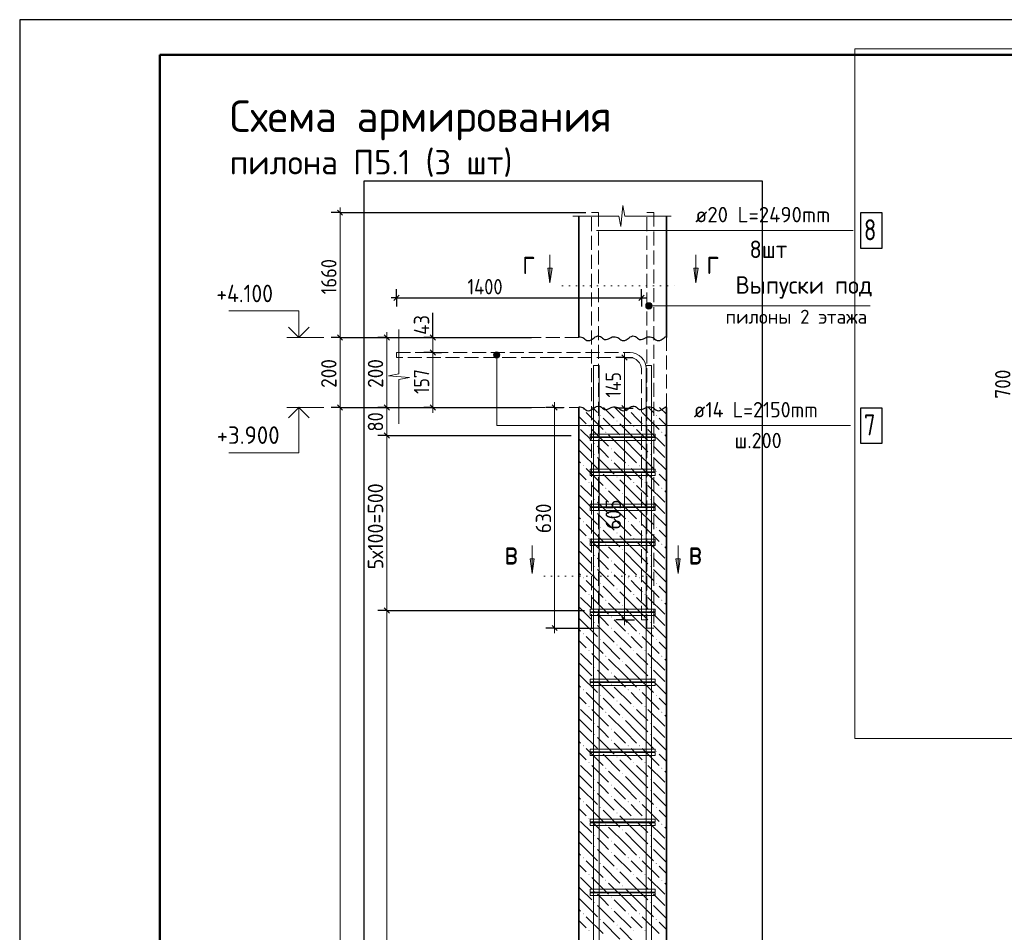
# Model space of a CAD drawing. Header units: millimetres. Extents: x 0 to 50400, y 0 to 35640.
# Tile 3 of 11: x 0 to 16872, y 19999 to 35640. Entities that reach past the tile are written whole.
import ezdxf

# ---------------------------------------------------------------- set-up
doc = ezdxf.new("R2010")
doc.units = ezdxf.units.MM
doc.linetypes.add('______2', pattern=[324, 240, -84])
doc.linetypes.add('______9', pattern=[120, 0, -120])
for name, color, linetype, lineweight in [('Standard', 7, 'Continuous', 25), ('Выпуски арматуры Г-обр.', 52, 'Continuous', 25), ('ЖБ Перекрытие верхний уровень', 7, 'Continuous', 35), ('ЖБ Пилон', 7, 'Continuous', 35), ('Заголовок чертежа', 7, 'Continuous', 25), ('Позиционная метка диаметр_ шаг', 7, 'Continuous', 13), ('Позиционная метка линия выноска', 7, 'Continuous', 13), ('Примечания', 7, 'Continuous', 13), ('Размерная линия_ общее', 7, 'Continuous', 13), ('Узлы символ', 7, 'Continuous', 25)]:
    doc.layers.add(name, color=color, linetype=linetype, lineweight=lineweight)
doc.layers.add('Размерная выноска', color=7, linetype='Continuous')
doc.layers.add('Стена фоновая арматура Х1', color=7, linetype='______2', true_color=0xa0a0a0)
doc.layers.add('Стена Хомут', color=7, linetype='______2', true_color=0xa0a0a0)
doc.styles.add('ISOCPEUR', font='txt')

msp = doc.modelspace()

# ---------------------------------------------------------------- hatches: boundary and pattern name
at = {"layer": 'ЖБ Пилон', "linetype": 'Continuous', "lineweight": 18, "transparency": 33554687}
for points in [[(9652, 28955), (9660, 28963), (9667, 28955), (9660, 28947)], [(9940, 28859), (9948, 28867), (9955, 28859), (9948, 28851)], [(10420, 28955), (10428, 28963), (10435, 28955), (10428, 28947)], [(10612, 28955), (10620, 28963), (10627, 28955), (10620, 28947)], [(10900, 28859), (10908, 28867), (10915, 28859), (10908, 28851)], [(10228, 28763), (10236, 28771), (10243, 28763), (10236, 28755)], [(9748, 28667), (9756, 28675), (9763, 28667), (9756, 28659)], [(10036, 28571), (10044, 28579), (10051, 28571), (10044, 28563)], [(10516, 28667), (10524, 28675), (10531, 28667), (10524, 28659)], [(10708, 28667), (10716, 28675), (10723, 28667), (10716, 28659)], [(10996, 28571), (11004, 28579), (11011, 28571), (11004, 28563)], [(9844, 28379), (9852, 28387), (9859, 28379), (9852, 28371)], [(10324, 28475), (10332, 28483), (10339, 28475), (10332, 28467)], [(10804, 28379), (10812, 28387), (10819, 28379), (10812, 28371)], [(9844, 28187), (9852, 28195), (9859, 28187), (9852, 28179)], [(10132, 28283), (10140, 28291), (10147, 28283), (10140, 28275)], [(10804, 28187), (10812, 28195), (10819, 28187), (10812, 28179)], [(10132, 28091), (10140, 28099), (10147, 28091), (10140, 28083)], [(9652, 27995), (9660, 28003), (9667, 27995), (9660, 27987)], [(9940, 27899), (9948, 27907), (9955, 27899), (9948, 27891)], [(10420, 27995), (10428, 28003), (10435, 27995), (10428, 27987)], [(10612, 27995), (10620, 28003), (10627, 27995), (10620, 27987)], [(10900, 27899), (10908, 27907), (10915, 27899), (10908, 27891)], [(9748, 27707), (9756, 27715), (9763, 27707), (9756, 27699)], [(10228, 27803), (10236, 27811), (10243, 27803), (10236, 27795)], [(10516, 27707), (10524, 27715), (10531, 27707), (10524, 27699)], [(10708, 27707), (10716, 27715), (10723, 27707), (10716, 27699)], [(10036, 27611), (10044, 27619), (10051, 27611), (10044, 27603)], [(10324, 27515), (10332, 27523), (10339, 27515), (10332, 27507)], [(10996, 27611), (11004, 27619), (11011, 27611), (11004, 27603)], [(9844, 27419), (9852, 27427), (9859, 27419), (9852, 27411)], [(10804, 27419), (10812, 27427), (10819, 27419), (10812, 27411)], [(9844, 27227), (9852, 27235), (9859, 27227), (9852, 27219)], [(10132, 27323), (10140, 27331), (10147, 27323), (10140, 27315)], [(10804, 27227), (10812, 27235), (10819, 27227), (10812, 27219)], [(9652, 27035), (9660, 27043), (9667, 27035), (9660, 27027)], [(10132, 27131), (10140, 27139), (10147, 27131), (10140, 27123)], [(10420, 27035), (10428, 27043), (10435, 27035), (10428, 27027)], [(10612, 27035), (10620, 27043), (10627, 27035), (10620, 27027)], [(9940, 26939), (9948, 26947), (9955, 26939), (9948, 26931)], [(10228, 26843), (10236, 26851), (10243, 26843), (10236, 26835)], [(10900, 26939), (10908, 26947), (10915, 26939), (10908, 26931)], [(9748, 26747), (9756, 26755), (9763, 26747), (9756, 26739)], [(10036, 26651), (10044, 26659), (10051, 26651), (10044, 26643)], [(10516, 26747), (10524, 26755), (10531, 26747), (10524, 26739)], [(10708, 26747), (10716, 26755), (10723, 26747), (10716, 26739)], [(10996, 26651), (11004, 26659), (11011, 26651), (11004, 26643)], [(10324, 26555), (10332, 26563), (10339, 26555), (10332, 26547)], [(9844, 26459), (9852, 26467), (9859, 26459), (9852, 26451)], [(10132, 26363), (10140, 26371), (10147, 26363), (10140, 26355)], [(10804, 26459), (10812, 26467), (10819, 26459), (10812, 26451)], [(9844, 26267), (9852, 26275), (9859, 26267), (9852, 26259)], [(10132, 26171), (10140, 26179), (10147, 26171), (10140, 26163)], [(10804, 26267), (10812, 26275), (10819, 26267), (10812, 26259)], [(9652, 26075), (9660, 26083), (9667, 26075), (9660, 26067)], [(9940, 25979), (9948, 25987), (9955, 25979), (9948, 25971)], [(10420, 26075), (10428, 26083), (10435, 26075), (10428, 26067)], [(10612, 26075), (10620, 26083), (10627, 26075), (10620, 26067)], [(10900, 25979), (10908, 25987), (10915, 25979), (10908, 25971)], [(10228, 25883), (10236, 25891), (10243, 25883), (10236, 25875)], [(9748, 25787), (9756, 25795), (9763, 25787), (9756, 25779)], [(10036, 25691), (10044, 25699), (10051, 25691), (10044, 25683)], [(10516, 25787), (10524, 25795), (10531, 25787), (10524, 25779)], [(10708, 25787), (10716, 25795), (10723, 25787), (10716, 25779)], [(10996, 25691), (11004, 25699), (11011, 25691), (11004, 25683)], [(9844, 25499), (9852, 25507), (9859, 25499), (9852, 25491)], [(10324, 25595), (10332, 25603), (10339, 25595), (10332, 25587)], [(10804, 25499), (10812, 25507), (10819, 25499), (10812, 25491)], [(9844, 25307), (9852, 25315), (9859, 25307), (9852, 25299)], [(10132, 25403), (10140, 25411), (10147, 25403), (10140, 25395)], [(10804, 25307), (10812, 25315), (10819, 25307), (10812, 25299)], [(10132, 25211), (10140, 25219), (10147, 25211), (10140, 25203)], [(9652, 25115), (9660, 25123), (9667, 25115), (9660, 25107)], [(9940, 25019), (9948, 25027), (9955, 25019), (9948, 25011)], [(10420, 25115), (10428, 25123), (10435, 25115), (10428, 25107)], [(10612, 25115), (10620, 25123), (10627, 25115), (10620, 25107)], [(10900, 25019), (10908, 25027), (10915, 25019), (10908, 25011)], [(9748, 24827), (9756, 24835), (9763, 24827), (9756, 24819)], [(10228, 24923), (10236, 24931), (10243, 24923), (10236, 24915)], [(10516, 24827), (10524, 24835), (10531, 24827), (10524, 24819)], [(10708, 24827), (10716, 24835), (10723, 24827), (10716, 24819)], [(10036, 24731), (10044, 24739), (10051, 24731), (10044, 24723)], [(10324, 24635), (10332, 24643), (10339, 24635), (10332, 24627)], [(10996, 24731), (11004, 24739), (11011, 24731), (11004, 24723)], [(9844, 24539), (9852, 24547), (9859, 24539), (9852, 24531)], [(10804, 24539), (10812, 24547), (10819, 24539), (10812, 24531)], [(9844, 24347), (9852, 24355), (9859, 24347), (9852, 24339)], [(10132, 24443), (10140, 24451), (10147, 24443), (10140, 24435)], [(10804, 24347), (10812, 24355), (10819, 24347), (10812, 24339)], [(9652, 24155), (9660, 24163), (9667, 24155), (9660, 24147)], [(10132, 24251), (10140, 24259), (10147, 24251), (10140, 24243)], [(10420, 24155), (10428, 24163), (10435, 24155), (10428, 24147)], [(10612, 24155), (10620, 24163), (10627, 24155), (10620, 24147)], [(9940, 24059), (9948, 24067), (9955, 24059), (9948, 24051)], [(10228, 23963), (10236, 23971), (10243, 23963), (10236, 23955)], [(10900, 24059), (10908, 24067), (10915, 24059), (10908, 24051)], [(9748, 23867), (9756, 23875), (9763, 23867), (9756, 23859)], [(10516, 23867), (10524, 23875), (10531, 23867), (10524, 23859)], [(10708, 23867), (10716, 23875), (10723, 23867), (10716, 23859)], [(10036, 23771), (10044, 23779), (10051, 23771), (10044, 23763)], [(10324, 23675), (10332, 23683), (10339, 23675), (10332, 23667)], [(10996, 23771), (11004, 23779), (11011, 23771), (11004, 23763)], [(9844, 23579), (9852, 23587), (9859, 23579), (9852, 23571)], [(10132, 23483), (10140, 23491), (10147, 23483), (10140, 23475)], [(10804, 23579), (10812, 23587), (10819, 23579), (10812, 23571)], [(9844, 23387), (9852, 23395), (9859, 23387), (9852, 23379)], [(10132, 23291), (10140, 23299), (10147, 23291), (10140, 23283)], [(10804, 23387), (10812, 23395), (10819, 23387), (10812, 23379)], [(9652, 23195), (9660, 23203), (9667, 23195), (9660, 23187)], [(10420, 23195), (10428, 23203), (10435, 23195), (10428, 23187)], [(10612, 23195), (10620, 23203), (10627, 23195), (10620, 23187)], [(9940, 23099), (9948, 23107), (9955, 23099), (9948, 23091)], [(10228, 23003), (10236, 23011), (10243, 23003), (10236, 22995)], [(10900, 23099), (10908, 23107), (10915, 23099), (10908, 23091)], [(9748, 22907), (9756, 22915), (9763, 22907), (9756, 22899)], [(10036, 22811), (10044, 22819), (10051, 22811), (10044, 22803)], [(10516, 22907), (10524, 22915), (10531, 22907), (10524, 22899)], [(10708, 22907), (10716, 22915), (10723, 22907), (10716, 22899)], [(10996, 22811), (11004, 22819), (11011, 22811), (11004, 22803)], [(9844, 22619), (9852, 22627), (9859, 22619), (9852, 22611)], [(10324, 22715), (10332, 22723), (10339, 22715), (10332, 22707)], [(10804, 22619), (10812, 22627), (10819, 22619), (10812, 22611)], [(10132, 22523), (10140, 22531), (10147, 22523), (10140, 22515)], [(9844, 22427), (9852, 22435), (9859, 22427), (9852, 22419)], [(10132, 22331), (10140, 22339), (10147, 22331), (10140, 22323)], [(10804, 22427), (10812, 22435), (10819, 22427), (10812, 22419)], [(9652, 22235), (9660, 22243), (9667, 22235), (9660, 22227)], [(9940, 22139), (9948, 22147), (9955, 22139), (9948, 22131)], [(10420, 22235), (10428, 22243), (10435, 22235), (10428, 22227)], [(10612, 22235), (10620, 22243), (10627, 22235), (10620, 22227)], [(10900, 22139), (10908, 22147), (10915, 22139), (10908, 22131)], [(9748, 21947), (9756, 21955), (9763, 21947), (9756, 21939)], [(10228, 22043), (10236, 22051), (10243, 22043), (10236, 22035)], [(10516, 21947), (10524, 21955), (10531, 21947), (10524, 21939)], [(10708, 21947), (10716, 21955), (10723, 21947), (10716, 21939)], [(10036, 21851), (10044, 21859), (10051, 21851), (10044, 21843)], [(10996, 21851), (11004, 21859), (11011, 21851), (11004, 21843)], [(9844, 21659), (9852, 21667), (9859, 21659), (9852, 21651)], [(10324, 21755), (10332, 21763), (10339, 21755), (10332, 21747)], [(10804, 21659), (10812, 21667), (10819, 21659), (10812, 21651)], [(9844, 21467), (9852, 21475), (9859, 21467), (9852, 21459)], [(10132, 21563), (10140, 21571), (10147, 21563), (10140, 21555)], [(10804, 21467), (10812, 21475), (10819, 21467), (10812, 21459)], [(9652, 21275), (9660, 21283), (9667, 21275), (9660, 21267)], [(10132, 21371), (10140, 21379), (10147, 21371), (10140, 21363)], [(10420, 21275), (10428, 21283), (10435, 21275), (10428, 21267)], [(10612, 21275), (10620, 21283), (10627, 21275), (10620, 21267)], [(9940, 21179), (9948, 21187), (9955, 21179), (9948, 21171)], [(10228, 21083), (10236, 21091), (10243, 21083), (10236, 21075)], [(10900, 21179), (10908, 21187), (10915, 21179), (10908, 21171)], [(9748, 20987), (9756, 20995), (9763, 20987), (9756, 20979)], [(10516, 20987), (10524, 20995), (10531, 20987), (10524, 20979)], [(10708, 20987), (10716, 20995), (10723, 20987), (10716, 20979)], [(10036, 20891), (10044, 20899), (10051, 20891), (10044, 20883)], [(10324, 20795), (10332, 20803), (10339, 20795), (10332, 20787)], [(10996, 20891), (11004, 20899), (11011, 20891), (11004, 20883)], [(9844, 20699), (9852, 20707), (9859, 20699), (9852, 20691)], [(10132, 20603), (10140, 20611), (10147, 20603), (10140, 20595)], [(10804, 20699), (10812, 20707), (10819, 20699), (10812, 20691)], [(9844, 20507), (9852, 20515), (9859, 20507), (9852, 20499)], [(10132, 20411), (10140, 20419), (10147, 20411), (10140, 20403)], [(10804, 20507), (10812, 20515), (10819, 20507), (10812, 20499)], [(9652, 20315), (9660, 20323), (9667, 20315), (9660, 20307)], [(10420, 20315), (10428, 20323), (10435, 20315), (10428, 20307)], [(10612, 20315), (10620, 20323), (10627, 20315), (10620, 20307)], [(9940, 20219), (9948, 20227), (9955, 20219), (9948, 20211)], [(10228, 20123), (10236, 20131), (10243, 20123), (10236, 20115)], [(10900, 20219), (10908, 20227), (10915, 20219), (10908, 20211)], [(9748, 20027), (9756, 20035), (9763, 20027), (9756, 20019)], [(10516, 20027), (10524, 20035), (10531, 20027), (10524, 20019)], [(10708, 20027), (10716, 20035), (10723, 20027), (10716, 20019)]]:
    msp.add_hatch(color=7, dxfattribs=at).paths.add_polyline_path(points, flags=16)
at = {"layer": 'Позиционная метка линия выноска', "linetype": 'Continuous', "lineweight": 13, "transparency": 33554687}
for points in [[(10735, 30708), (10735, 30762), (10727, 30735)], [(10735, 30762), (10754, 30689), (10754, 30782)], [(10735, 30762), (10735, 30708), (10754, 30689)], [(10754, 30782), (10781, 30681), (10781, 30789)], [(10754, 30782), (10754, 30689), (10781, 30681)], [(10781, 30789), (10781, 30681), (10808, 30689)], [(10781, 30789), (10808, 30689), (10808, 30782)], [(10808, 30782), (10808, 30689), (10828, 30708)], [(10808, 30782), (10828, 30708), (10828, 30762)], [(10828, 30762), (10828, 30708), (10835, 30735)], [(8120, 29894), (8228, 29894), (8220, 29921)], [(8120, 29894), (8220, 29921), (8128, 29921)], [(8128, 29867), (8228, 29894), (8120, 29894)], [(8128, 29921), (8220, 29921), (8201, 29940)], [(8128, 29921), (8201, 29940), (8147, 29940)], [(8128, 29867), (8220, 29867), (8228, 29894)], [(8147, 29847), (8220, 29867), (8128, 29867)], [(8147, 29940), (8201, 29940), (8174, 29948)], [(8147, 29847), (8201, 29847), (8220, 29867)], [(8201, 29847), (8147, 29847), (8174, 29840)]]:
    msp.add_hatch(color=7, dxfattribs=at).paths.add_polyline_path(points)
at = {"layer": 'Узлы символ', "linetype": 'Continuous', "lineweight": 13, "transparency": 33554687}
for points in [[(9123, 31380), (9087, 31128), (9051, 31380)], [(11624, 31380), (11588, 31128), (11552, 31380)], [(8817, 26400), (8781, 26148), (8745, 26400)], [(11318, 26400), (11282, 26148), (11246, 26400)]]:
    msp.add_hatch(color=7, dxfattribs=at).paths.add_polyline_path(points, flags=16)

# ---------------------------------------------------------------- linework, layer by layer
at = {"layer": 'Standard', "color": 7, "linetype": 'Continuous', "lineweight": 25, "transparency": 33554687}
for p, q in [((2400, 35040), (2400, 1270)), ((6410, 30827), (6500, 30917)), ((10610, 30827), (10700, 30917))]:
    msp.add_line(p, q, dxfattribs=at)
at = {"layer": 'Standard', "color": 7, "linetype": 'Continuous', "lineweight": -3, "transparency": 33554687}
for p, q in [((6455, 30872), (6455, 31022)), ((10655, 30872), (10655, 31022)), ((6455, 30872), (6365, 30872)), ((6455, 30872), (6455, 30722)), ((6455, 30872), (6455, 30872)), ((6455, 30872), (10655, 30872)), ((10655, 30872), (10655, 30722)), ((10655, 30872), (10655, 30872)), ((10655, 30872), (10745, 30872))]:
    msp.add_line(p, q, dxfattribs=at)
at = {"layer": 'Standard', "color": 7, "linetype": 'Continuous', "lineweight": 13, "transparency": 33554687}
for p, q in [((5212, 30194), (4576, 30194)), ((5212, 28994), (4576, 28994))]:
    msp.add_line(p, q, dxfattribs=at)
at = {"layer": 'Standard', "color": 7, "linetype": 'Continuous', "lineweight": 25, "transparency": 33554687}
msp.add_lwpolyline([(0, 0), (50400, 0), (50400, 35640), (0, 35640), (0, 0)], close=True, dxfattribs=at)
at = {"layer": 'Standard', "color": 7, "linetype": 'Continuous', "lineweight": 13, "transparency": 33554687}
for points in [[(50400, 35640), (0, 35640), (0, 0), (50400, 0), (50400, 35640)], [(50400, 35640), (0, 35640), (0, 0), (50400, 0), (50400, 35640)], [(25560, 35143), (14308, 35143), (14308, 23321), (25560, 23321), (25560, 35143)], [(4785, 30194), (4785, 30650), (3585, 30650)], [(4785, 28994), (4785, 28214), (3585, 28214)]]:
    msp.add_lwpolyline(points, dxfattribs=at)
at = {"layer": 'Standard', "color": 7, "linetype": 'Continuous', "lineweight": 50, "transparency": 33554687}
msp.add_lwpolyline([(2400, 35040), (49800, 35040), (49800, 600), (2400, 600), (2400, 35040)], close=True, dxfattribs=at)
at = {"layer": 'Standard', "color": 254, "linetype": 'Continuous', "lineweight": -3, "true_color": 0xc4c4ff, "transparency": 33554687}
msp.add_lwpolyline([(5897, 2078), (12731, 2078), (12731, 32873), (5897, 32873), (5897, 2078)], dxfattribs=at)
at = {"layer": 'Standard', "color": 7, "linetype": 'Continuous', "lineweight": 35, "transparency": 33554687}
for points in [[(4963, 30372), (4785, 30194), (4607, 30372)], [(4963, 28815), (4785, 28994), (4607, 28815)]]:
    msp.add_lwpolyline(points, dxfattribs=at)
at = {"layer": 'Выпуски арматуры Г-обр.', "color": 251, "linetype": '______2', "lineweight": 13, "true_color": 0x656565, "transparency": 33554687}
for points in [[(9920, 32333), (9920, 25214), (9800, 25214), (9800, 32333), (9920, 32333)], [(9920, 32333), (9920, 25214), (9800, 25214), (9800, 32333), (9920, 32333)], [(9920, 32333), (9920, 25214), (9800, 25214), (9800, 32333), (9920, 32333)], [(9920, 32333), (9920, 25214), (9800, 25214), (9800, 32333), (9920, 32333)], [(10867, 32333), (10867, 25214), (10747, 25214), (10747, 32333), (10867, 32333)], [(10867, 32333), (10867, 25214), (10747, 25214), (10747, 32333), (10867, 32333)], [(10867, 32333), (10867, 25214), (10747, 25214), (10747, 32333), (10867, 32333)], [(10867, 32333), (10867, 25214), (10747, 25214), (10747, 32333), (10867, 32333)], [(6455, 29936), (10459, 29936), (10511, 29928), (10564, 29911), (10613, 29883), (10653, 29850), (10687, 29809), (10715, 29760), (10732, 29707), (10739, 29655), (10739, 25352), (10655, 25352), (10655, 29650), (10650, 29688), (10637, 29726), (10618, 29761), (10594, 29790), (10565, 29814), (10530, 29834), (10491, 29846), (10454, 29852), (6455, 29852), (6455, 29936)], [(6455, 29936), (10459, 29936), (10511, 29928), (10564, 29911), (10613, 29883), (10653, 29850), (10687, 29809), (10715, 29760), (10732, 29707), (10739, 29655), (10739, 25352), (10655, 25352), (10655, 29650), (10650, 29688), (10637, 29726), (10618, 29761), (10594, 29790), (10565, 29814), (10530, 29834), (10491, 29846), (10454, 29852), (6455, 29852), (6455, 29936)], [(6455, 29936), (10459, 29936), (10511, 29928), (10564, 29911), (10613, 29883), (10653, 29850), (10687, 29809), (10715, 29760), (10732, 29707), (10739, 29655), (10739, 25352), (10655, 25352), (10655, 29650), (10650, 29688), (10637, 29726), (10618, 29761), (10594, 29790), (10565, 29814), (10530, 29834), (10491, 29846), (10454, 29852), (6455, 29852), (6455, 29936)], [(6455, 29936), (10459, 29936), (10511, 29928), (10564, 29911), (10613, 29883), (10653, 29850), (10687, 29809), (10715, 29760), (10732, 29707), (10739, 29655), (10739, 25352), (10655, 25352), (10655, 29650), (10650, 29688), (10637, 29726), (10618, 29761), (10594, 29790), (10565, 29814), (10530, 29834), (10491, 29846), (10454, 29852), (6455, 29852), (6455, 29936)]]:
    msp.add_lwpolyline(points, dxfattribs=at)
at = {"layer": 'Выпуски арматуры Г-обр.', "color": 7, "linetype": 'Continuous', "lineweight": 25, "transparency": 33554687}
for points in [[(14407, 31727), (14779, 31727), (14779, 32327), (14407, 32327), (14407, 31727)], [(14407, 28383), (14779, 28383), (14779, 28983), (14407, 28983), (14407, 28383)]]:
    msp.add_lwpolyline(points, dxfattribs=at)
at = {"layer": 'ЖБ Перекрытие верхний уровень', "color": 7, "linetype": '______2', "lineweight": 18, "transparency": 33554687}
for p, q in [((9581, 30194), (9581, 32273)), ((11081, 30194), (11081, 32273)), ((9581, 30194), (6497, 30194)), ((11081, 28994), (11081, 30194)), ((6497, 28994), (9581, 28994))]:
    msp.add_line(p, q, dxfattribs=at)
at = {"layer": 'ЖБ Пилон', "color": 7, "linetype": 'Continuous', "lineweight": 35, "transparency": 33554687}
for p, q in [((9581, 32273), (9581, 30194)), ((11081, 30194), (11081, 32273)), ((9581, 28994), (9581, 4634)), ((11081, 4634), (11081, 28994))]:
    msp.add_line(p, q, dxfattribs=at)
at = {"layer": 'ЖБ Пилон', "color": 9, "linetype": 'Continuous', "lineweight": 18, "true_color": 0xc7c7c7, "transparency": 33554687}
for p, q in [((9708, 28907), (9996, 28619)), ((9813, 28994), (9900, 28907)), ((10005, 28994), (10188, 28811)), ((10197, 28994), (10476, 28715)), ((10572, 28811), (10476, 28907)), ((10668, 28907), (10956, 28619)), ((10773, 28994), (10860, 28907)), ((10965, 28994), (11081, 28877)), ((9612, 28811), (9581, 28841)), ((9708, 28715), (9612, 28811)), ((9996, 28811), (10284, 28523)), ((10572, 28427), (10284, 28715)), ((10668, 28715), (10572, 28811)), ((10956, 28811), (11081, 28685)), ((9612, 28619), (9804, 28427)), ((9804, 28619), (10092, 28331)), ((10380, 28235), (10092, 28523)), ((10572, 28619), (10764, 28427)), ((10764, 28619), (11052, 28331)), ((11081, 28493), (11052, 28523)), ((9612, 28427), (9581, 28457)), ((9612, 28427), (9804, 28235)), ((10380, 28427), (10572, 28235)), ((10572, 28427), (10764, 28235)), ((9581, 28265), (9612, 28235)), ((9612, 28235), (9900, 27947)), ((9996, 28235), (9900, 28331)), ((10092, 28139), (9996, 28235)), ((10188, 28235), (10380, 28043)), ((10380, 28235), (10572, 28043)), ((10572, 28235), (10860, 27947)), ((10956, 28235), (10860, 28331)), ((11052, 28139), (10956, 28235)), ((9581, 28073), (9612, 28043)), ((9900, 28139), (10188, 27851)), ((10188, 28043), (10476, 27755)), ((10860, 28139), (11081, 27917)), ((9612, 27851), (9581, 27881)), ((9708, 27755), (9612, 27851)), ((9708, 27947), (9996, 27659)), ((9996, 27851), (10284, 27563)), ((10572, 27851), (10476, 27947)), ((10668, 27755), (10572, 27851)), ((10668, 27947), (10956, 27659)), ((10956, 27851), (11081, 27725)), ((10572, 27467), (10284, 27755)), ((9612, 27659), (9804, 27467)), ((9804, 27659), (10092, 27371)), ((10380, 27275), (10092, 27563)), ((10572, 27659), (10764, 27467)), ((10764, 27659), (11052, 27371)), ((11081, 27533), (11052, 27563)), ((9612, 27467), (9581, 27497)), ((9612, 27467), (9804, 27275)), ((9996, 27275), (9900, 27371)), ((10380, 27467), (10572, 27275)), ((10572, 27467), (10764, 27275)), ((10956, 27275), (10860, 27371)), ((9581, 27305), (9612, 27275)), ((9612, 27275), (9900, 26987)), ((9900, 27179), (10188, 26891)), ((10092, 27179), (9996, 27275)), ((10188, 27275), (10380, 27083)), ((10380, 27275), (10572, 27083)), ((10572, 27275), (10860, 26987)), ((10860, 27179), (11081, 26957)), ((11052, 27179), (10956, 27275)), ((9581, 27113), (9612, 27083)), ((10188, 27083), (10476, 26795)), ((9612, 26891), (9581, 26921)), ((9708, 26795), (9612, 26891)), ((9708, 26987), (9996, 26699)), ((9996, 26891), (10284, 26603)), ((10572, 26891), (10476, 26987)), ((10668, 26795), (10572, 26891)), ((10668, 26987), (10956, 26699)), ((10956, 26891), (11081, 26765)), ((9612, 26699), (9804, 26507)), ((9804, 26699), (10092, 26411)), ((10572, 26507), (10284, 26795)), ((10572, 26699), (10764, 26507)), ((10764, 26699), (11052, 26411)), ((9612, 26507), (9581, 26537)), ((9612, 26507), (9804, 26315)), ((10380, 26315), (10092, 26603)), ((10380, 26507), (10572, 26315)), ((10572, 26507), (10764, 26315)), ((11081, 26573), (11052, 26603)), ((9581, 26345), (9612, 26315)), ((9996, 26315), (9900, 26411)), ((10956, 26315), (10860, 26411)), ((9581, 26153), (9612, 26123)), ((9612, 26315), (9900, 26027)), ((9900, 26219), (10188, 25931)), ((10092, 26219), (9996, 26315)), ((10188, 26315), (10380, 26123)), ((10380, 26315), (10572, 26123)), ((10572, 26315), (10860, 26027)), ((10860, 26219), (11081, 25997)), ((11052, 26219), (10956, 26315)), ((9708, 26027), (9996, 25739)), ((10188, 26123), (10476, 25835)), ((10572, 25931), (10476, 26027)), ((10668, 26027), (10956, 25739)), ((9612, 25931), (9581, 25961)), ((9708, 25835), (9612, 25931)), ((9996, 25931), (10284, 25643)), ((10572, 25547), (10284, 25835)), ((10668, 25835), (10572, 25931)), ((10956, 25931), (11081, 25805)), ((9612, 25739), (9804, 25547)), ((9804, 25739), (10092, 25451)), ((10572, 25739), (10764, 25547)), ((10764, 25739), (11052, 25451)), ((9612, 25547), (9581, 25577)), ((9612, 25547), (9804, 25355)), ((10380, 25355), (10092, 25643)), ((10380, 25547), (10572, 25355)), ((10572, 25547), (10764, 25355)), ((11081, 25613), (11052, 25643)), ((9581, 25385), (9612, 25355)), ((9612, 25355), (9900, 25067)), ((9996, 25355), (9900, 25451)), ((10092, 25259), (9996, 25355)), ((10188, 25355), (10380, 25163)), ((10380, 25355), (10572, 25163)), ((10572, 25355), (10860, 25067)), ((10956, 25355), (10860, 25451)), ((11052, 25259), (10956, 25355)), ((9581, 25193), (9612, 25163)), ((9900, 25259), (10188, 24971)), ((10188, 25163), (10476, 24875)), ((10860, 25259), (11081, 25037)), ((9612, 24971), (9581, 25001)), ((9708, 24875), (9612, 24971)), ((9708, 25067), (9996, 24779)), ((9996, 24971), (10284, 24683)), ((10572, 24971), (10476, 25067)), ((10668, 24875), (10572, 24971)), ((10668, 25067), (10956, 24779)), ((10956, 24971), (11081, 24845)), ((10572, 24587), (10284, 24875)), ((9612, 24779), (9804, 24587)), ((9804, 24779), (10092, 24491)), ((10380, 24395), (10092, 24683)), ((10572, 24779), (10764, 24587)), ((10764, 24779), (11052, 24491)), ((11081, 24653), (11052, 24683)), ((9612, 24587), (9581, 24617)), ((9612, 24587), (9804, 24395)), ((9996, 24395), (9900, 24491)), ((10380, 24587), (10572, 24395)), ((10572, 24587), (10764, 24395)), ((10956, 24395), (10860, 24491)), ((9581, 24425), (9612, 24395)), ((9612, 24395), (9900, 24107)), ((9900, 24299), (10188, 24011)), ((10092, 24299), (9996, 24395)), ((10188, 24395), (10380, 24203)), ((10380, 24395), (10572, 24203)), ((10572, 24395), (10860, 24107)), ((10860, 24299), (11081, 24077)), ((11052, 24299), (10956, 24395)), ((9581, 24233), (9612, 24203)), ((10188, 24203), (10476, 23915)), ((9612, 24011), (9581, 24041)), ((9708, 23915), (9612, 24011)), ((9708, 24107), (9996, 23819)), ((9996, 24011), (10284, 23723)), ((10572, 24011), (10476, 24107)), ((10668, 23915), (10572, 24011)), ((10668, 24107), (10956, 23819)), ((10956, 24011), (11081, 23885)), ((9612, 23819), (9804, 23627)), ((9804, 23819), (10092, 23531)), ((10572, 23627), (10284, 23915)), ((10572, 23819), (10764, 23627)), ((10764, 23819), (11052, 23531)), ((9612, 23627), (9581, 23657)), ((9612, 23627), (9804, 23435)), ((10380, 23435), (10092, 23723)), ((10380, 23627), (10572, 23435)), ((10572, 23627), (10764, 23435)), ((11081, 23693), (11052, 23723)), ((9581, 23465), (9612, 23435)), ((9996, 23435), (9900, 23531)), ((10956, 23435), (10860, 23531)), ((9612, 23435), (9900, 23147)), ((9900, 23339), (10188, 23051)), ((10092, 23339), (9996, 23435)), ((10188, 23435), (10380, 23243)), ((10380, 23435), (10572, 23243)), ((10572, 23435), (10860, 23147)), ((10860, 23339), (11081, 23117)), ((11052, 23339), (10956, 23435)), ((9581, 23273), (9612, 23243)), ((9708, 23147), (9996, 22859)), ((10188, 23243), (10476, 22955)), ((10572, 23051), (10476, 23147)), ((10668, 23147), (10956, 22859)), ((9612, 23051), (9581, 23081)), ((9708, 22955), (9612, 23051)), ((9996, 23051), (10284, 22763)), ((10572, 22667), (10284, 22955)), ((10668, 22955), (10572, 23051)), ((10956, 23051), (11081, 22925)), ((9612, 22859), (9804, 22667)), ((9804, 22859), (10092, 22571)), ((10572, 22859), (10764, 22667)), ((10764, 22859), (11052, 22571)), ((9612, 22667), (9581, 22697)), ((9612, 22667), (9804, 22475)), ((10380, 22475), (10092, 22763)), ((10380, 22667), (10572, 22475)), ((10572, 22667), (10764, 22475)), ((11081, 22733), (11052, 22763)), ((9581, 22505), (9612, 22475)), ((9612, 22475), (9900, 22187)), ((9996, 22475), (9900, 22571)), ((10092, 22379), (9996, 22475)), ((10188, 22475), (10380, 22283)), ((10380, 22475), (10572, 22283)), ((10572, 22475), (10860, 22187)), ((10956, 22475), (10860, 22571)), ((11052, 22379), (10956, 22475)), ((9581, 22313), (9612, 22283)), ((9900, 22379), (10188, 22091)), ((10188, 22283), (10476, 21995)), ((10860, 22379), (11081, 22157)), ((9612, 22091), (9581, 22121)), ((9708, 22187), (9996, 21899)), ((10572, 22091), (10476, 22187)), ((10668, 22187), (10956, 21899)), ((9708, 21995), (9612, 22091)), ((9996, 22091), (10284, 21803)), ((10572, 21707), (10284, 21995)), ((10668, 21995), (10572, 22091)), ((10956, 22091), (11081, 21965)), ((9612, 21899), (9804, 21707)), ((9804, 21899), (10092, 21611)), ((10380, 21515), (10092, 21803)), ((10572, 21899), (10764, 21707)), ((10764, 21899), (11052, 21611)), ((11081, 21773), (11052, 21803)), ((9612, 21707), (9581, 21737)), ((9612, 21707), (9804, 21515)), ((9996, 21515), (9900, 21611)), ((10380, 21707), (10572, 21515)), ((10572, 21707), (10764, 21515)), ((10956, 21515), (10860, 21611)), ((9581, 21545), (9612, 21515)), ((9612, 21515), (9900, 21227)), ((10092, 21419), (9996, 21515)), ((10188, 21515), (10380, 21323)), ((10380, 21515), (10572, 21323)), ((10572, 21515), (10860, 21227)), ((11052, 21419), (10956, 21515)), ((9581, 21353), (9612, 21323)), ((9900, 21419), (10188, 21131)), ((10188, 21323), (10476, 21035)), ((10860, 21419), (11081, 21197)), ((9612, 21131), (9581, 21161)), ((9708, 21035), (9612, 21131)), ((9708, 21227), (9996, 20939)), ((9996, 21131), (10284, 20843)), ((10572, 21131), (10476, 21227)), ((10668, 21035), (10572, 21131)), ((10668, 21227), (10956, 20939)), ((10956, 21131), (11081, 21005)), ((9612, 20939), (9804, 20747)), ((9804, 20939), (10092, 20651)), ((10572, 20747), (10284, 21035)), ((10572, 20939), (10764, 20747)), ((10764, 20939), (11052, 20651)), ((9612, 20747), (9581, 20777)), ((10380, 20555), (10092, 20843)), ((11081, 20813), (11052, 20843)), ((9581, 20585), (9612, 20555)), ((9612, 20747), (9804, 20555)), ((9996, 20555), (9900, 20651)), ((10380, 20747), (10572, 20555)), ((10572, 20747), (10764, 20555)), ((10956, 20555), (10860, 20651)), ((9612, 20555), (9900, 20267)), ((9900, 20459), (10188, 20171)), ((10092, 20459), (9996, 20555)), ((10188, 20555), (10380, 20363)), ((10380, 20555), (10572, 20363)), ((10572, 20555), (10860, 20267)), ((10860, 20459), (11081, 20237)), ((11052, 20459), (10956, 20555)), ((9581, 20393), (9612, 20363)), ((9708, 20267), (9996, 19979)), ((10188, 20363), (10476, 20075)), ((10572, 20171), (10476, 20267)), ((10668, 20267), (10956, 19979)), ((9612, 20171), (9581, 20201)), ((9708, 20075), (9612, 20171)), ((9996, 20171), (10284, 19883)), ((10668, 20075), (10572, 20171)), ((10956, 20171), (11081, 20045)), ((10572, 19787), (10284, 20075))]:
    msp.add_line(p, q, dxfattribs=at)
at = {"layer": 'Позиционная метка линия выноска', "color": 7, "linetype": 'Continuous', "lineweight": 13, "transparency": 33554687}
for p, q in [((9886, 32027), (14280, 32027)), ((10727, 30735), (10727, 30735)), ((10781, 30789), (10781, 30789)), ((10835, 30735), (10835, 30735)), ((10781, 30681), (10781, 30681)), ((8120, 29894), (8120, 29894)), ((8174, 29948), (8174, 29948)), ((8228, 29894), (8228, 29894)), ((8174, 29840), (8174, 29840))]:
    msp.add_line(p, q, dxfattribs=at)
for points in [[(10781, 30735), (11580, 30735), (14575, 30735)], [(14234, 28683), (8174, 28683), (8174, 29894)]]:
    msp.add_lwpolyline(points, dxfattribs=at)
for centre in [(10781, 30735), (8174, 29894)]:
    msp.add_circle(centre, 54, dxfattribs=at)
at = {"layer": 'Примечания', "color": 7, "linetype": 'Continuous', "lineweight": 13, "transparency": 33554687}
for p, q in [((10302, 32093), (10336, 32453)), ((10336, 32453), (10370, 32273)), ((9476, 32273), (10268, 32273)), ((10268, 32273), (10302, 32093)), ((10370, 32273), (11162, 32273)), ((11162, 32273), (11162, 32273)), ((6497, 30332), (6497, 29570)), ((6497, 29570), (6317, 29538)), ((6317, 29538), (6677, 29505)), ((6677, 29505), (6497, 29473)), ((6497, 29473), (6497, 28712)), ((6497, 28712), (6497, 28712))]:
    msp.add_line(p, q, dxfattribs=at)
at = {"layer": 'Примечания', "color": 7, "linetype": 'Continuous', "lineweight": 25, "transparency": 33554687}
for points in [[(9581, 30204), (9604, 30204), (9628, 30201), (9649, 30193), (9667, 30180), (9682, 30164), (9699, 30151), (9721, 30143), (9745, 30139), (9768, 30144), (9790, 30152), (9811, 30162), (9829, 30175), (9845, 30189), (9862, 30202), (9883, 30213), (9905, 30219), (9929, 30218), (9953, 30212), (9970, 30199), (9986, 30184), (10003, 30170), (10023, 30160), (10047, 30158), (10070, 30163), (10091, 30172), (10112, 30183), (10133, 30193), (10153, 30202), (10177, 30207), (10181, 30207)], [(10181, 30204), (10204, 30204), (10228, 30201), (10249, 30193), (10267, 30180), (10282, 30164), (10299, 30151), (10321, 30143), (10345, 30139), (10368, 30144), (10390, 30152), (10411, 30162), (10429, 30175), (10445, 30189), (10462, 30202), (10483, 30213), (10505, 30219), (10529, 30218), (10553, 30212), (10570, 30199), (10586, 30184), (10603, 30170), (10623, 30160), (10647, 30158), (10670, 30163), (10691, 30172), (10712, 30183), (10733, 30193), (10753, 30202), (10777, 30207), (10781, 30207)], [(10781, 30204), (10804, 30204), (10828, 30201), (10849, 30193), (10867, 30180), (10882, 30164), (10899, 30151), (10921, 30143), (10945, 30139), (10968, 30144), (10990, 30152), (11011, 30162), (11029, 30175), (11045, 30189), (11062, 30202), (11081, 30212)], [(9581, 29004), (9604, 29004), (9628, 29001), (9649, 28993), (9667, 28980), (9682, 28964), (9699, 28951), (9721, 28943), (9745, 28939), (9768, 28944), (9790, 28952), (9811, 28962), (9829, 28975), (9845, 28989), (9862, 29002), (9883, 29013), (9905, 29019), (9929, 29018), (9953, 29012), (9970, 28999), (9986, 28984), (10003, 28970), (10023, 28960), (10047, 28958), (10070, 28963), (10091, 28972), (10112, 28983), (10133, 28993), (10153, 29002), (10177, 29007), (10181, 29007)], [(10181, 29004), (10204, 29004), (10228, 29001), (10249, 28993), (10267, 28980), (10282, 28964), (10299, 28951), (10321, 28943), (10345, 28939), (10368, 28944), (10390, 28952), (10411, 28962), (10429, 28975), (10445, 28989), (10462, 29002), (10483, 29013), (10505, 29019), (10529, 29018), (10553, 29012), (10570, 28999), (10586, 28984), (10603, 28970), (10623, 28960), (10647, 28958), (10670, 28963), (10691, 28972), (10712, 28983), (10733, 28993), (10753, 29002), (10777, 29007), (10781, 29007)], [(10781, 29004), (10804, 29004), (10828, 29001), (10849, 28993), (10867, 28980), (10882, 28964), (10899, 28951), (10921, 28943), (10945, 28939), (10968, 28944), (10990, 28952), (11011, 28962), (11029, 28975), (11045, 28989), (11062, 29002), (11081, 29012)]]:
    msp.add_lwpolyline(points, dxfattribs=at)
at = {"layer": 'Размерная выноска', "color": 7, "linetype": 'Continuous', "lineweight": -3, "transparency": 33554687}
msp.add_line((7078, 30194), (7078, 30614), dxfattribs=at)
at = {"layer": 'Размерная линия_ общее', "color": 7, "linetype": 'Continuous', "lineweight": 13, "transparency": 33554687}
for p, q in [((5489, 32333), (5489, 32423)), ((6289, 30194), (6289, 30284)), ((7078, 30194), (7078, 30284)), ((5489, 30194), (5489, 28994)), ((6289, 28994), (6289, 30194)), ((7078, 29936), (7078, 30194)), ((10363, 29852), (10363, 29942)), ((10363, 28982), (10363, 29852)), ((9167, 28994), (9167, 29084)), ((5489, 28994), (5489, 4634)), ((6289, 28513), (6289, 28994)), ((7078, 28994), (7078, 28904)), ((6289, 25514), (6289, 28513)), ((6289, 12314), (6289, 25514)), ((10363, 25352), (10363, 25262)), ((9167, 25214), (9167, 25124))]:
    msp.add_line(p, q, dxfattribs=at)
at = {"layer": 'Размерная линия_ общее', "color": 7, "linetype": 'Continuous', "lineweight": -3, "transparency": 33554687}
for p, q in [((5489, 32333), (5339, 32333)), ((5489, 32333), (5639, 32333)), ((5489, 32333), (9701, 32333)), ((5489, 30194), (5339, 30194)), ((5489, 30194), (5639, 30194)), ((5489, 30194), (8771, 30194)), ((6289, 30194), (6139, 30194)), ((6289, 30194), (6439, 30194)), ((6289, 30194), (7957, 30194)), ((7078, 30194), (6928, 30194)), ((7078, 30194), (7228, 30194)), ((7078, 29936), (6928, 29936)), ((7078, 29936), (7228, 29936)), ((10363, 29852), (10213, 29852)), ((10363, 29852), (10513, 29852)), ((10363, 29852), (10363, 29852)), ((5489, 28994), (5339, 28994)), ((5489, 28994), (5639, 28994)), ((5489, 28994), (8771, 28994)), ((6289, 28994), (6139, 28994)), ((6289, 28994), (6439, 28994)), ((6289, 28994), (8651, 28994)), ((7078, 28994), (6928, 28994)), ((7078, 28994), (7228, 28994)), ((9167, 28994), (9017, 28994)), ((9167, 28994), (9317, 28994)), ((9167, 28994), (9167, 28994)), ((10363, 28982), (10213, 28982)), ((10363, 28982), (10513, 28982)), ((10363, 28982), (10363, 28982)), ((6289, 28513), (6139, 28513)), ((6289, 28513), (6439, 28513)), ((6289, 28513), (9449, 28513)), ((6289, 25514), (6139, 25514)), ((6289, 25514), (6439, 25514)), ((6289, 25514), (9676, 25514)), ((10363, 25352), (10213, 25352)), ((10363, 25352), (10513, 25352)), ((10363, 25352), (10535, 25352)), ((9167, 25214), (9017, 25214)), ((9167, 25214), (9317, 25214)), ((9167, 25214), (9821, 25214))]:
    msp.add_line(p, q, dxfattribs=at)
at = {"layer": 'Размерная линия_ общее', "color": 7, "linetype": 'Continuous', "lineweight": 25, "transparency": 33554687}
for p, q in [((5444, 32378), (5534, 32288)), ((5444, 30239), (5534, 30149)), ((6334, 30149), (6244, 30239)), ((7123, 30149), (7033, 30239)), ((7123, 29891), (7033, 29981)), ((10408, 29807), (10318, 29897)), ((5444, 29039), (5534, 28949)), ((6334, 28949), (6244, 29039)), ((7123, 28949), (7033, 29039)), ((9212, 28949), (9122, 29039)), ((10408, 28937), (10318, 29027)), ((6334, 28468), (6244, 28558)), ((6334, 25469), (6244, 25559)), ((10408, 25307), (10318, 25397)), ((9212, 25169), (9122, 25259))]:
    msp.add_line(p, q, dxfattribs=at)
at = {"layer": 'Размерная линия_ общее', "color": 7, "linetype": 'Continuous', "lineweight": 13, "transparency": 33554687}
for points in [[(5489, 32333), (5489, 30806), (5489, 30806), (5489, 30194)], [(7078, 28994), (7078, 29102), (7078, 29102), (7078, 29936)], [(9167, 25214), (9167, 26718), (9167, 26718), (9167, 28994)], [(10363, 25352), (10363, 26781), (10363, 26781), (10363, 28982)]]:
    msp.add_lwpolyline(points, dxfattribs=at)
at = {"layer": 'Стена фоновая арматура Х1', "color": 7, "linetype": 'Continuous', "lineweight": 18, "transparency": 33554687}
for points in [[(9833, 4634), (9833, 29714), (9929, 29714), (9929, 4634), (9833, 4634)], [(9833, 4634), (9833, 29714), (9929, 29714), (9929, 4634), (9833, 4634)], [(9833, 4634), (9833, 29714), (9929, 29714), (9929, 4634), (9833, 4634)], [(9833, 4634), (9833, 29714), (9929, 29714), (9929, 4634), (9833, 4634)], [(10733, 4634), (10733, 29714), (10829, 29714), (10829, 4634), (10733, 4634)], [(10733, 4634), (10733, 29714), (10829, 29714), (10829, 4634), (10733, 4634)], [(10733, 4634), (10733, 29714), (10829, 29714), (10829, 4634), (10733, 4634)], [(10733, 4634), (10733, 29714), (10829, 29714), (10829, 4634), (10733, 4634)]]:
    msp.add_lwpolyline(points, dxfattribs=at)
at = {"layer": 'Стена Хомут', "color": 7, "linetype": 'Continuous', "lineweight": 13, "transparency": 33554687}
for points in [[(9773, 28538), (10889, 28538), (10889, 28490), (9773, 28490), (9773, 28538)], [(9773, 28478), (10889, 28478), (10889, 28430), (9773, 28430), (9773, 28478)], [(9773, 27938), (10889, 27938), (10889, 27890), (9773, 27890), (9773, 27938)], [(9773, 27878), (10889, 27878), (10889, 27830), (9773, 27830), (9773, 27878)], [(9773, 27338), (10889, 27338), (10889, 27290), (9773, 27290), (9773, 27338)], [(9773, 27278), (10889, 27278), (10889, 27230), (9773, 27230), (9773, 27278)], [(9773, 26738), (10889, 26738), (10889, 26690), (9773, 26690), (9773, 26738)], [(9773, 26678), (10889, 26678), (10889, 26630), (9773, 26630), (9773, 26678)], [(9773, 25538), (10889, 25538), (10889, 25490), (9773, 25490), (9773, 25538)], [(9773, 25478), (10889, 25478), (10889, 25430), (9773, 25430), (9773, 25478)], [(9773, 24338), (10889, 24338), (10889, 24290), (9773, 24290), (9773, 24338)], [(9773, 24278), (10889, 24278), (10889, 24230), (9773, 24230), (9773, 24278)], [(9773, 23138), (10889, 23138), (10889, 23090), (9773, 23090), (9773, 23138)], [(9773, 23078), (10889, 23078), (10889, 23030), (9773, 23030), (9773, 23078)], [(9773, 21938), (10889, 21938), (10889, 21890), (9773, 21890), (9773, 21938)], [(9773, 21878), (10889, 21878), (10889, 21830), (9773, 21830), (9773, 21878)], [(9773, 20738), (10889, 20738), (10889, 20690), (9773, 20690), (9773, 20738)], [(9773, 20678), (10889, 20678), (10889, 20630), (9773, 20630), (9773, 20678)]]:
    msp.add_lwpolyline(points, dxfattribs=at)
at = {"layer": 'Узлы символ', "color": 7, "linetype": 'Continuous', "lineweight": 13, "transparency": 33554687}
for p, q in [((9087, 31128), (9087, 31608)), ((11588, 31128), (11588, 31608)), ((9087, 31380), (9087, 31398)), ((11588, 31380), (11588, 31398)), ((9087, 31128), (9051, 31380)), ((9051, 31380), (9123, 31380)), ((9123, 31380), (9087, 31128)), ((11588, 31128), (11552, 31380)), ((11552, 31380), (11624, 31380)), ((11624, 31380), (11588, 31128)), ((9087, 31128), (9087, 31128)), ((9087, 31128), (9087, 31128)), ((9087, 31128), (9087, 31128)), ((11588, 31128), (11588, 31128)), ((11588, 31128), (11588, 31128)), ((11588, 31128), (11588, 31128)), ((8781, 26148), (8781, 26628)), ((11282, 26148), (11282, 26628)), ((8781, 26148), (8745, 26400)), ((8745, 26400), (8817, 26400)), ((8781, 26400), (8781, 26418)), ((8817, 26400), (8781, 26148)), ((11282, 26148), (11246, 26400)), ((11246, 26400), (11318, 26400)), ((11282, 26400), (11282, 26418)), ((11318, 26400), (11282, 26148)), ((8781, 26148), (8781, 26148)), ((8781, 26148), (8781, 26148)), ((8781, 26148), (8781, 26148)), ((11282, 26148), (11282, 26148)), ((11282, 26148), (11282, 26148)), ((11282, 26148), (11282, 26148))]:
    msp.add_line(p, q, dxfattribs=at)
at = {"layer": 'Узлы символ', "color": 7, "linetype": '______9', "lineweight": 13, "transparency": 33554687}
for p, q in [((9301, 31081), (11341, 31081)), ((8995, 26101), (11035, 26101))]:
    msp.add_line(p, q, dxfattribs=at)

# ---------------------------------------------------------------- texts
at = {"layer": 'Standard', "color": 7, "linetype": 'Continuous', "lineweight": 25, "transparency": 33554687, "insert": (7672, 30932), "char_height": 264, "width": 827.32, "attachment_point": 7, "style": 'ISOCPEUR'}
msp.add_mtext('\\W0.87;1400', dxfattribs=at)
at = {"layer": 'Standard', "color": 7, "linetype": 'Continuous', "lineweight": 25, "transparency": 33554687, "insert": (16977, 29146), "char_height": 264, "width": 674.39, "attachment_point": 7, "rotation": 90, "style": 'ISOCPEUR'}
msp.add_mtext('\\W0.91;700', dxfattribs=at)
at = {"layer": 'Выпуски арматуры Г-обр.', "color": 7, "linetype": 'Continuous', "lineweight": 13, "transparency": 33554687, "attachment_point": 7, "style": 'ISOCPEUR'}
for s, insert, char_height, width in [('\\W0.98;ø20 L=2490mm ', (11577, 32167), 264, 2662.47), ('\\W0.78;8', (14467, 31859), 360, 391.68), ('\\W0.94;ø14 L=2150mm ', (11551, 28824), 264, 2551.79), ('\\W0.78;7', (14467, 28515), 360, 391.68)]:
    msp.add_mtext(s, dxfattribs=dict(at, insert=insert, char_height=char_height, width=width))
at = {"layer": 'Выпуски арматуры Г-обр.', "color": 7, "linetype": '______2', "lineweight": 13, "transparency": 33554687, "insert": (12251, 28296), "char_height": 264, "width": 1154.56, "attachment_point": 7, "style": 'ISOCPEUR'}
msp.add_mtext('\\W0.95;ш.200 ', dxfattribs=at)
at = {"layer": 'ЖБ Пилон', "color": 7, "linetype": 'Continuous', "lineweight": 25, "transparency": 33554687, "char_height": 300, "attachment_point": 7, "style": 'ISOCPEUR'}
for s, insert, width in [('\\W0.90;+4.100', (3369, 30798), 1244.56), ('\\W0.95;+3.900', (3375, 28370), 1281.44)]:
    msp.add_mtext(s, dxfattribs=dict(at, insert=insert, width=width))
at = {"layer": 'Заголовок чертежа', "color": 7, "linetype": 'Continuous', "lineweight": 50, "transparency": 33554687, "attachment_point": 7, "style": 'ISOCPEUR'}
for s, insert, char_height, width in [('\\W0.98;Схема армирования', (3600, 33570), 540, 6903.3), ('\\W0.97;пилона П5.1 (3 шт)', (3600, 32946), 420, 5114.79)]:
    msp.add_mtext(s, dxfattribs=dict(at, insert=insert, char_height=char_height, width=width))
at = {"layer": 'Позиционная метка диаметр_ шаг', "color": 7, "linetype": 'Continuous', "lineweight": 25, "transparency": 33554687, "attachment_point": 7, "style": 'ISOCPEUR'}
for s, insert, char_height, width in [('\\W0.93;8шт', (12505, 31555), 300, 888.55), ('\\W0.97;Выпуски под', (12265, 30861), 300, 2454.84), ('\\W0.98;пилоны 2 этажа', (12095, 30429), 240, 2588.45)]:
    msp.add_mtext(s, dxfattribs=dict(at, insert=insert, char_height=char_height, width=width))
at = {"layer": 'Размерная линия_ общее', "color": 7, "linetype": 'Continuous', "lineweight": 25, "transparency": 33554687, "char_height": 264, "attachment_point": 7, "rotation": 90, "style": 'ISOCPEUR'}
for s, insert, width in [('\\W0.87;1660', (5429, 30933), 800.29), ('\\W0.88;43', (7018, 30239), 512.16), ('\\W0.91;200', (5429, 29330), 674.39), ('\\W0.91;200', (6229, 29330), 674.39), ('\\W0.83;157', (7018, 29227), 610.29), ('\\W0.83;145', (10303, 29166), 637.71), ('\\W0.87;80', (6229, 28582), 484.71), ('\\W0.94;5х100=500', (6229, 26221), 1733.01), ('\\W0.91;630', (9107, 26840), 674.39), ('\\W0.91;605', (10303, 26903), 674.39)]:
    msp.add_mtext(s, dxfattribs=dict(at, insert=insert, width=width))
at = {"layer": 'Узлы символ', "color": 7, "linetype": 'Continuous', "lineweight": 35, "transparency": 33554687, "char_height": 420, "attachment_point": 7, "style": 'ISOCPEUR'}
for s, insert, width in [('\\W0.78;г', (8613, 31282), 456.96), ('\\W0.78;г', (11768, 31282), 456.96), ('\\W0.78;в', (8307, 26302), 456.97), ('\\W0.78;в', (11462, 26302), 456.97)]:
    msp.add_mtext(s, dxfattribs=dict(at, insert=insert, width=width))

doc.saveas('drawing.dxf')
